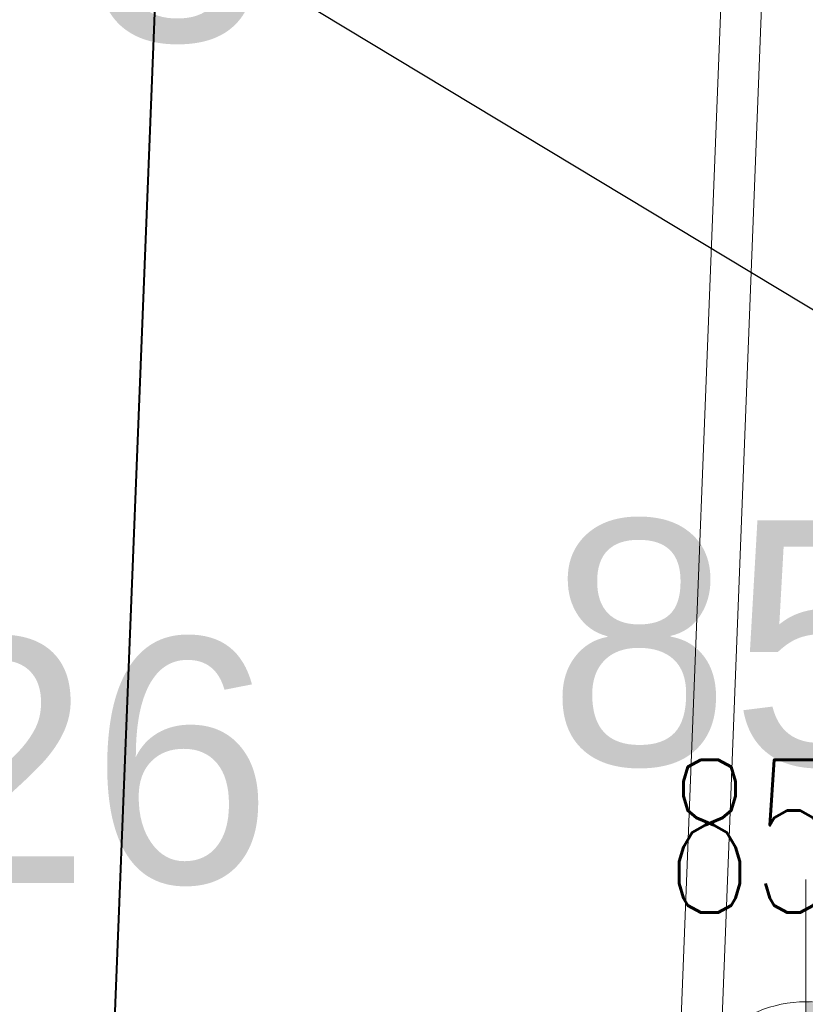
# Model space of a CAD drawing. Extents: x -134780 to 5540120, y 74663 to 5964901.
# Tile 47 of 84: x 5539596.72 to 5539600.57, y 5961325.86 to 5961330.69. Entities that reach past the tile are written whole.
import ezdxf
from ezdxf import colors
from ezdxf.entities.mleader import LeaderData, LeaderLine
from ezdxf.math import Vec2, Vec3

# ---------------------------------------------------------------- set-up
doc = ezdxf.new("R2010")
doc.units = 0
doc.header["$MEASUREMENT"] = 0
doc.set_wipeout_variables(frame=1)
for name, color, linetype, lineweight in [('#opisy', 7, 'Continuous', 0), ('Arch drogi_Nr_Pióra__21', 7, 'Continuous', 9), ('INWENT RZĘDNE_Nr_Pióra__21', 7, 'Continuous', 9), ('mapa', 7, 'Continuous', 13), ('pikieta_naturalna_Atr2_Nr_Pióra__7', 7, 'Continuous', 13), ('zasuwa_lub_zawor_Nr_Pióra__7', 7, 'Continuous', 13)]:
    doc.layers.add(name, color=color, linetype=linetype, lineweight=lineweight)
doc.layers.add('_woda2', color=7, linetype='Continuous', lineweight=30, true_color=0x0b2af4)
doc.layers.add('INWENT RZĘDNE', color=7, linetype='Continuous')
doc.styles.add('GENERATED_STYLE_1', font='txt')
doc.styles.add('GENERATED_STYLE_7', font='Simplex.shx', dxfattribs={"bigfont": 'BIGFONT.SHX'})
doc.styles.get("Standard").update_dxf_attribs({"font": 'txt', "bigfont": 'BIGFONT.SHX'})

# ---------------------------------------------------------------- blocks, each defined once
blk = doc.blocks.new('Koty wysokościowe_53', base_point=(-120140.5580968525, 107003.6049939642))
at = {"layer": 'INWENT RZĘDNE_Nr_Pióra__21', "linetype": 'Continuous'}
for points in [[(-120140.5580968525, 107003.6049939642), (-119540.5580968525, 107003.6049939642), (-119586.2303773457, 107233.2150533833), (-119716.2940281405, 107427.8690626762), (-119910.9480374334, 107557.932713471), (-120140.5580968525, 107603.6049939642)], [(-120140.5580968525, 107003.6049939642), (-120740.5580968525, 107003.6049939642), (-120694.8858163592, 106773.9949345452), (-120564.8221655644, 106579.3409252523), (-120370.1681562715, 106449.2772744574), (-120140.5580968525, 106403.6049939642)]]:
    blk.add_hatch(color=256, dxfattribs=at).paths.add_polyline_path(points, flags=0)
for p, q in [((-120140.5580968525, 105803.6049939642), (-120140.5580968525, 108203.6049939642)), ((-121340.5580968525, 107003.6049939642), (-118940.5580968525, 107003.6049939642))]:
    blk.add_line(p, q, dxfattribs=at)
blk.add_circle((-120140.5580968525, 107003.6049939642), 600.0000000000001, dxfattribs=at)
at = {"layer": 'INWENT RZĘDNE_Nr_Pióra__21', "insert": (-119915.4623870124, 104984.7492263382), "char_height": 1200, "attachment_point": 7, "style": 'GENERATED_STYLE_1'}
blk.add_mtext('{85,73}', dxfattribs=at)
blk = doc.blocks.new('Koty wysokościowe_25', base_point=(-113264.1128631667, 99896.26623388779))
at = {"layer": 'INWENT RZĘDNE_Nr_Pióra__21', "linetype": 'Continuous'}
for points in [[(-113264.1128631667, 99896.26623388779), (-112664.1128631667, 99896.26623388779), (-112709.7851436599, 100125.8762933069), (-112839.8487944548, 100320.5303025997), (-113034.5028037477, 100450.5939533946), (-113264.1128631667, 100496.2662338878)], [(-113264.1128631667, 99896.26623388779), (-113864.1128631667, 99896.26623388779), (-113818.4405826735, 99666.65617446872), (-113688.3769318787, 99472.00216517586), (-113493.7229225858, 99341.938514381), (-113264.1128631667, 99296.26623388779)]]:
    blk.add_hatch(color=256, dxfattribs=at).paths.add_polyline_path(points, flags=0)
for p, q in [((-113264.1128631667, 98696.26623388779), (-113264.1128631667, 101096.2662338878)), ((-114464.1128631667, 99896.26623388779), (-112064.1128631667, 99896.26623388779))]:
    blk.add_line(p, q, dxfattribs=at)
blk.add_circle((-113264.1128631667, 99896.26623388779), 600.0000000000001, dxfattribs=at)
at = {"layer": 'INWENT RZĘDNE_Nr_Pióra__21', "insert": (-114526.6155376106, 101434.6310160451), "char_height": 1200, "attachment_point": 7, "style": 'GENERATED_STYLE_1'}
blk.add_mtext('{85,22}', dxfattribs=at)
blk = doc.blocks.new('Koty wysokościowe_14', base_point=(-120720.9877173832, 99747.05090658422))
at = {"layer": 'INWENT RZĘDNE_Nr_Pióra__21', "linetype": 'Continuous'}
for points in [[(-120720.9877173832, 99747.05090658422), (-120120.9877173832, 99747.05090658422), (-120166.6599978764, 99976.66096600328), (-120296.7236486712, 100171.3149752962), (-120491.3776579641, 100301.378626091), (-120720.9877173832, 100347.0509065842)], [(-120720.9877173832, 99747.05090658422), (-121320.9877173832, 99747.05090658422), (-121275.31543689, 99517.44084716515), (-121145.2517860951, 99322.78683787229), (-120950.5977768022, 99192.72318707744), (-120720.9877173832, 99147.05090658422)]]:
    blk.add_hatch(color=256, dxfattribs=at).paths.add_polyline_path(points, flags=0)
for p, q in [((-120720.9877173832, 98547.05090658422), (-120720.9877173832, 100947.0509065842)), ((-121920.9877173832, 99747.05090658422), (-119520.9877173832, 99747.05090658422))]:
    blk.add_line(p, q, dxfattribs=at)
blk.add_circle((-120720.9877173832, 99747.05090658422), 600.0000000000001, dxfattribs=at)
at = {"layer": 'INWENT RZĘDNE_Nr_Pióra__21', "insert": (-119894.1439239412, 100856.197933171), "char_height": 1200, "attachment_point": 7, "style": 'GENERATED_STYLE_1'}
blk.add_mtext('{85,26}', dxfattribs=at)
blk = doc.blocks.new('mapa')
at = {"layer": 'Arch drogi_Nr_Pióra__21', "linetype": 'Continuous'}
for p, q in [((5539600.217482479, 5961332.302686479), (5539599.957941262, 5961325.66275701)), ((5539600.417329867, 5961332.294874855), (5539600.149977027, 5961325.455097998))]:
    blk.add_line(p, q, dxfattribs=at)
at = {"layer": 'INWENT RZĘDNE', "color": 252, "xscale": 0.001, "yscale": 0.001, "zscale": 0.001}
for name, p in [('Koty wysokościowe_53', (5539593.697036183, 5961332.378466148)), ('Koty wysokościowe_25', (5539600.573481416, 5961325.271127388)), ('Koty wysokościowe_14', (5539593.116606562, 5961325.12191206))]:
    blk.add_blockref(name, p, dxfattribs=at)
at = {"layer": 'pikieta_naturalna_Atr2_Nr_Pióra__7', "color": 252, "linetype": 'Continuous', "insert": (5539599.888992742, 5961327.058425), "char_height": 0.75, "attachment_point": 1, "style": 'GENERATED_STYLE_7'}
blk.add_mtext('{\\W0.660000x;85.2}', dxfattribs=at)

msp = doc.modelspace()

# ---------------------------------------------------------------- linework, layer by layer
at = {"layer": '_woda2', "color": 4, "lineweight": 40}
msp.add_line((5539597.077808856, 5961323.056423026), (5539597.50511608, 5961333.832029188), dxfattribs=at)

# ---------------------------------------------------------------- next in the draw order: block references
at = {"layer": 'mapa', "color": 4, "lineweight": 40}
msp.add_blockref('mapa', (0, 0), dxfattribs=at)

# ---------------------------------------------------------------- next in the draw order: leaders
at = {"layer": '#opisy', "lineweight": 0}
ml = msp.add_multileader_mtext('Standard', dxfattribs=at)
ml.set_content('\\fArial|b0|i0|c238|p34;\\A1;G4.1 ', color=256)
ml.set_leader_properties()
ml.build(insert=Vec2(0, 0))
ml.multileader.update_dxf_attribs({"text_left_attachment_type": 5, "text_right_attachment_type": 5, "dogleg_length": 0.3599999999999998, "arrow_head_size": 0.18})
ctx = ml.context
ctx.base_point, ctx.char_height, ctx.arrow_head_size, ctx.landing_gap_size, ctx.plane_origin = Vec3(5539614.969370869, 5961325.119444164), 1.5, 0.18, 0.09, Vec3(5539615.30609718, 5961297.389309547)
ctx.left_attachment, ctx.right_attachment = 5, 5
notes = []
notes.append((ctx, [(0, (1, 1, 0), (5539614.609370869, 5961323.593944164), (1, 0), 0.3599999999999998, [(0, [(5539592.902704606, 5961335.262901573)], 0, [])])]))
ctx.mtext.insert, ctx.mtext.flow_direction = Vec3(5539615.059370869, 5961325.419444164), 5
ml = msp.add_multileader_mtext('Standard', dxfattribs=at)
ml.set_content('\\fArial|b0|i0|c238|p34;\\A1;G4 ', color=256)
ml.set_leader_properties()
ml.build(insert=Vec2(0, 0))
ml.multileader.update_dxf_attribs({"text_left_attachment_type": 5, "text_right_attachment_type": 5, "dogleg_length": 0.3599999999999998, "arrow_head_size": 0.18})
ctx = ml.context
ctx.base_point, ctx.char_height, ctx.arrow_head_size, ctx.landing_gap_size, ctx.plane_origin = Vec3(5539616.266360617, 5961330.219792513), 1.5, 0.18, 0.09, Vec3(5539616.603086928, 5961302.489657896)
ctx.left_attachment, ctx.right_attachment = 5, 5
notes.append((ctx, [(0, (1, 1, 0), (5539615.906360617, 5961328.694292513), (1, 0), 0.3599999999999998, [(0, [(5539593.798329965, 5961335.228169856)], 0, [])])]))
ctx.mtext.insert, ctx.mtext.flow_direction = Vec3(5539616.356360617, 5961330.519792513), 5
ml = msp.add_multileader_mtext('Standard', dxfattribs=at)
ml.set_content('\\fArial|b0|i0|c238|p34;\\A1;W7 ', color=256)
ml.set_leader_properties()
ml.build(insert=Vec2(0, 0))
ml.multileader.update_dxf_attribs({"text_left_attachment_type": 5, "text_right_attachment_type": 5, "dogleg_length": 0.3599999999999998, "arrow_head_size": 0.18})
ctx = ml.context
ctx.base_point, ctx.char_height, ctx.arrow_head_size, ctx.landing_gap_size, ctx.plane_origin = Vec3(5539614.679998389, 5961324.360248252), 1.5, 0.18, 0.09, Vec3(5539614.926724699, 5961294.869113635)
ctx.left_attachment, ctx.right_attachment = 5, 5
notes.append((ctx, [(0, (1, 1, 0), (5539614.229998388, 5961321.054248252), (1, 0), 0.3599999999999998, [(0, [(5539592.743909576, 5961334.006508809)], 0, [])])]))
ctx.mtext.insert, ctx.mtext.flow_direction = Vec3(5539614.679998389, 5961322.854248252), 5
ml = msp.add_multileader_mtext('Standard', dxfattribs=at)
ml.set_content('\\fArial|b0|i0|c238|p34;\\A1;W6 ', color=256)
ml.set_leader_properties()
ml.build(insert=Vec2(0, 0))
ml.multileader.update_dxf_attribs({"text_left_attachment_type": 5, "text_right_attachment_type": 5, "dogleg_length": 0.3599999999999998, "arrow_head_size": 0.18})
ctx = ml.context
ctx.base_point, ctx.char_height, ctx.arrow_head_size, ctx.landing_gap_size, ctx.plane_origin = Vec3(5539615.268686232, 5961327.06221233), 1.5, 0.18, 0.09, Vec3(5539615.841446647, 5961301.461499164)
ctx.left_attachment, ctx.right_attachment = 5, 5
notes.append((ctx, [(0, (1, 1, 0), (5539615.144720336, 5961326.140633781), (1, 0), 0.3599999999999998, [(0, [(5539597.50511608, 5961333.832029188)], 0, [])])]))
ctx.mtext.insert, ctx.mtext.flow_direction = Vec3(5539615.594720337, 5961327.94663378), 5
for ctx, leaders in notes:
    for number, flags, end, landing, length, lines in leaders:
        leader = LeaderData()
        leader.index, (leader.has_last_leader_line, leader.has_dogleg_vector, leader.attachment_direction) = number, flags
        leader.last_leader_point, leader.dogleg_vector, leader.dogleg_length = Vec3(end), Vec3(landing), length
        for number, points, colour, breaks in lines:
            line = LeaderLine()
            line.index, line.vertices, line.color, line.breaks = number, Vec3.list(points), colors.encode_raw_color(colour), breaks
            leader.lines.append(line)
        ctx.leaders.append(leader)

# ---------------------------------------------------------------- next in the draw order: wipeouts: each hides what was drawn before it
msp.add_wipeout([(5539444.712994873, 5961266.962800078), (5539444.712994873, 5961415.462800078), (5539654.712994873, 5961415.462800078), (5539651.712994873, 5961412.412800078), (5539457.212994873, 5961412.412800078), (5539457.212994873, 5961270.012800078), (5539651.712994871, 5961270.012800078), (5539654.712994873, 5961266.962800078)]).dxf.layer = 'zasuwa_lub_zawor_Nr_Pióra__7'

doc.saveas('drawing.dxf')
